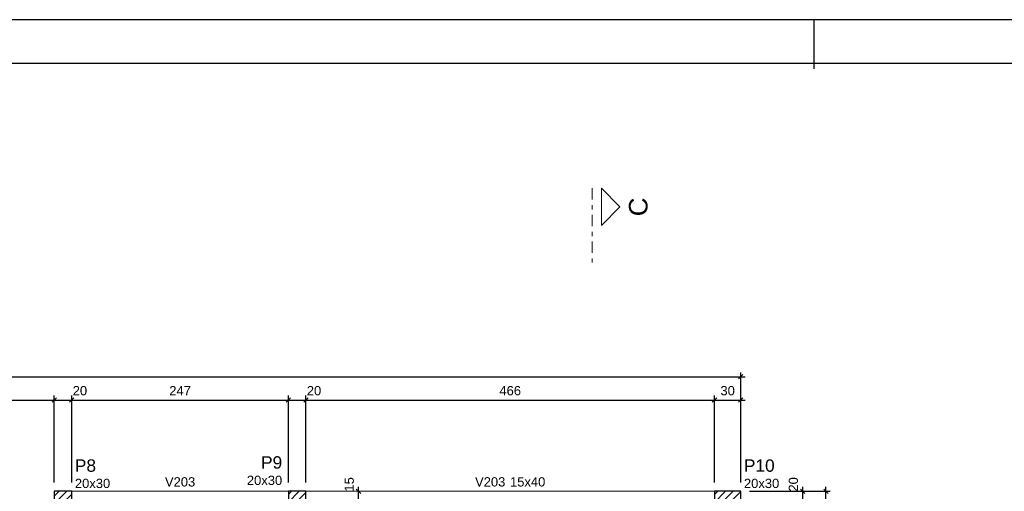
# Model space of a CAD drawing. Header units: millimetres. Extents: x 0 to 119, y 0 to 84.
# Tile 40 of 42: x 64 to 86, y 73 to 84. Entities that reach past the tile are written whole.
import ezdxf

# ---------------------------------------------------------------- set-up
doc = ezdxf.new("R2010")
doc.units = ezdxf.units.MM
doc.header["$MEASUREMENT"] = 0
doc.linetypes.add('DASHDOT', pattern=[2.54, 1.27, -0.635, 0, -0.635])
doc.linetypes.add('NULL', pattern=[0])
doc.layers.get('0').update_dxf_attribs({"lineweight": 18})
for name, color, linetype, lineweight in [('FO-Cortes', 9, 'DASHDOT', 5), ('FO-Cotas', 5, 'Continuous', 5), ('FO-Hachura pilar que passa', 19, 'Continuous', 5), ('FO-Pilares', 4, 'Continuous', 30), ('FO-Textos das vigas', 7, 'Continuous', 5), ('FO-Textos dos pilares', 7, 'Continuous', 5), ('FO-Vigas', 1, 'Continuous', 20)]:
    doc.layers.add(name, color=color, linetype=linetype, lineweight=lineweight)
doc.layers.add('SEDUC_MARF', color=1, linetype='Continuous')
doc.layers.add('SEDUC_MARGG', color=7, linetype='Continuous')
doc.styles.add('Arial', font='txt')
doc.dimstyles.new('UM_50.000000', dxfattribs={"dimtxt": 0.18, "dimasz": 0.1, "dimexe": 0.1, "dimexo": 0.2, "dimgap": 0, "dimtad": 1, "dimtih": 1, "dimtoh": 1, "dimdec": 1, "dimlfac": 50, "dimzin": 0, "dimdsep": 46, "dimtxsty": 'Standard', "dimcen": 0.09, "dimdle": 0.1, "dimadec": 1, "dimazin": 2, "dimtfac": 1, "dimtdec": 4, "dimtofl": 0, "dimtmove": 0, "dimatfit": 3, "dimfxl": 1, "dimtolj": 1, "dimarcsym": 0})

# ---------------------------------------------------------------- blocks, each defined once
blk = doc.blocks.new('_Oblique')
at = {"color": 0, "linetype": 'ByBlock', "lineweight": -2}
blk.add_line((-0.5, -0.5), (0.5, 0.5), dxfattribs=at)
blk = doc.blocks.new('*D15')
at = {"layer": 'Defpoints', "color": 0}
for p in [(64.577, 75.429), (45.077, 74.015), (64.577, 73.349)]:
    blk.add_point(p, dxfattribs=at)
at = {"layer": 'FO-Cotas', "color": 0, "lineweight": -2}
for p, q in [((45.077, 74.215), (45.077, 75.529)), ((64.577, 73.549), (64.577, 75.529)), ((44.977, 75.429), (64.677, 75.429))]:
    blk.add_line(p, q, dxfattribs=at)
at = {"layer": 'FO-Cotas', "color": 0, "lineweight": -2, "xscale": 0.1, "yscale": 0.1, "zscale": 0.1, "rotation": 180}
blk.add_blockref('_Oblique', (45.077, 75.429), dxfattribs=at)
at = {"layer": 'FO-Cotas', "color": 0, "lineweight": -2, "xscale": 0.1, "yscale": 0.1, "zscale": 0.1}
blk.add_blockref('_Oblique', (64.577, 75.429), dxfattribs=at)
at = {"layer": 'FO-Cotas', "color": 7, "insert": (54.827, 75.641), "char_height": 0.2118, "attachment_point": 5, "rotation": 0.0057, "style": 'Arial'}
blk.add_mtext('\\A1;975', dxfattribs=at)
blk = doc.blocks.new('*D16')
at = {"layer": 'Defpoints', "color": 0}
for p in [(64.977, 75.429), (64.577, 73.349), (64.977, 73.349)]:
    blk.add_point(p, dxfattribs=at)
at = {"layer": 'FO-Cotas', "color": 0, "lineweight": -2}
for p, q in [((64.577, 73.549), (64.577, 75.529)), ((64.977, 73.549), (64.977, 75.529)), ((64.477, 75.429), (65.077, 75.429))]:
    blk.add_line(p, q, dxfattribs=at)
at = {"layer": 'FO-Cotas', "color": 0, "lineweight": -2, "xscale": 0.1, "yscale": 0.1, "zscale": 0.1, "rotation": 180}
blk.add_blockref('_Oblique', (64.577, 75.429), dxfattribs=at)
at = {"layer": 'FO-Cotas', "color": 0, "lineweight": -2, "xscale": 0.1, "yscale": 0.1, "zscale": 0.1}
blk.add_blockref('_Oblique', (64.977, 75.429), dxfattribs=at)
at = {"layer": 'FO-Cotas', "color": 7, "insert": (65.162, 75.641), "char_height": 0.2118, "attachment_point": 5, "rotation": 0.0057, "style": 'Arial'}
blk.add_mtext('\\A1;20', dxfattribs=at)
blk = doc.blocks.new('*D17')
at = {"layer": 'Defpoints', "color": 0}
for p in [(69.917, 75.429), (64.977, 73.349), (69.917, 73.349)]:
    blk.add_point(p, dxfattribs=at)
at = {"layer": 'FO-Cotas', "color": 0, "lineweight": -2}
for p, q in [((64.977, 73.549), (64.977, 75.529)), ((69.917, 73.549), (69.917, 75.529)), ((64.877, 75.429), (70.017, 75.429))]:
    blk.add_line(p, q, dxfattribs=at)
at = {"layer": 'FO-Cotas', "color": 0, "lineweight": -2, "xscale": 0.1, "yscale": 0.1, "zscale": 0.1, "rotation": 180}
blk.add_blockref('_Oblique', (64.977, 75.429), dxfattribs=at)
at = {"layer": 'FO-Cotas', "color": 0, "lineweight": -2, "xscale": 0.1, "yscale": 0.1, "zscale": 0.1}
blk.add_blockref('_Oblique', (69.917, 75.429), dxfattribs=at)
at = {"layer": 'FO-Cotas', "color": 7, "insert": (67.447, 75.641), "char_height": 0.2118, "attachment_point": 5, "rotation": 0.0057, "style": 'Arial'}
blk.add_mtext('\\A1;247', dxfattribs=at)
blk = doc.blocks.new('*D18')
at = {"layer": 'Defpoints', "color": 0}
for p in [(70.317, 75.429), (69.917, 73.349), (70.317, 73.349)]:
    blk.add_point(p, dxfattribs=at)
at = {"layer": 'FO-Cotas', "color": 0, "lineweight": -2}
for p, q in [((69.917, 73.549), (69.917, 75.529)), ((70.317, 73.549), (70.317, 75.529)), ((69.817, 75.429), (70.417, 75.429))]:
    blk.add_line(p, q, dxfattribs=at)
at = {"layer": 'FO-Cotas', "color": 0, "lineweight": -2, "xscale": 0.1, "yscale": 0.1, "zscale": 0.1, "rotation": 180}
blk.add_blockref('_Oblique', (69.917, 75.429), dxfattribs=at)
at = {"layer": 'FO-Cotas', "color": 0, "lineweight": -2, "xscale": 0.1, "yscale": 0.1, "zscale": 0.1}
blk.add_blockref('_Oblique', (70.317, 75.429), dxfattribs=at)
at = {"layer": 'FO-Cotas', "color": 7, "insert": (70.502, 75.641), "char_height": 0.2118, "attachment_point": 5, "rotation": 0.0057, "style": 'Arial'}
blk.add_mtext('\\A1;20', dxfattribs=at)
blk = doc.blocks.new('*D19')
at = {"layer": 'Defpoints', "color": 0}
for p in [(79.637, 75.429), (70.317, 73.349), (79.637, 73.349)]:
    blk.add_point(p, dxfattribs=at)
at = {"layer": 'FO-Cotas', "color": 0, "lineweight": -2}
for p, q in [((70.317, 73.549), (70.317, 75.529)), ((79.637, 73.549), (79.637, 75.529)), ((70.217, 75.429), (79.737, 75.429))]:
    blk.add_line(p, q, dxfattribs=at)
at = {"layer": 'FO-Cotas', "color": 0, "lineweight": -2, "xscale": 0.1, "yscale": 0.1, "zscale": 0.1, "rotation": 180}
blk.add_blockref('_Oblique', (70.317, 75.429), dxfattribs=at)
at = {"layer": 'FO-Cotas', "color": 0, "lineweight": -2, "xscale": 0.1, "yscale": 0.1, "zscale": 0.1}
blk.add_blockref('_Oblique', (79.637, 75.429), dxfattribs=at)
at = {"layer": 'FO-Cotas', "color": 7, "insert": (74.977, 75.641), "char_height": 0.2118, "attachment_point": 5, "rotation": 0.0057, "style": 'Arial'}
blk.add_mtext('\\A1;466', dxfattribs=at)
blk = doc.blocks.new('*D20')
at = {"layer": 'Defpoints', "color": 0}
for p in [(80.237, 75.429), (79.637, 73.349), (80.237, 73.349)]:
    blk.add_point(p, dxfattribs=at)
at = {"layer": 'FO-Cotas', "color": 0, "lineweight": -2}
for p, q in [((79.637, 73.549), (79.637, 75.529)), ((80.237, 73.549), (80.237, 75.529)), ((79.537, 75.429), (80.337, 75.429))]:
    blk.add_line(p, q, dxfattribs=at)
at = {"layer": 'FO-Cotas', "color": 0, "lineweight": -2, "xscale": 0.1, "yscale": 0.1, "zscale": 0.1, "rotation": 180}
blk.add_blockref('_Oblique', (79.637, 75.429), dxfattribs=at)
at = {"layer": 'FO-Cotas', "color": 0, "lineweight": -2, "xscale": 0.1, "yscale": 0.1, "zscale": 0.1}
blk.add_blockref('_Oblique', (80.237, 75.429), dxfattribs=at)
at = {"layer": 'FO-Cotas', "color": 7, "insert": (79.937, 75.641), "char_height": 0.2118, "attachment_point": 5, "rotation": 0.0057, "style": 'Arial'}
blk.add_mtext('\\A1;30', dxfattribs=at)
blk = doc.blocks.new('*D21')
at = {"layer": 'Defpoints', "color": 0}
for p in [(80.237, 75.959), (10.937, 73.349), (80.237, 73.349)]:
    blk.add_point(p, dxfattribs=at)
at = {"layer": 'FO-Cotas', "color": 0, "lineweight": -2}
for p, q in [((10.837, 75.959), (80.337, 75.959)), ((10.937, 73.549), (10.937, 76.059)), ((80.237, 73.549), (80.237, 76.059))]:
    blk.add_line(p, q, dxfattribs=at)
at = {"layer": 'FO-Cotas', "color": 0, "lineweight": -2, "xscale": 0.1, "yscale": 0.1, "zscale": 0.1, "rotation": 180}
blk.add_blockref('_Oblique', (10.937, 75.959), dxfattribs=at)
at = {"layer": 'FO-Cotas', "color": 0, "lineweight": -2, "xscale": 0.1, "yscale": 0.1, "zscale": 0.1}
blk.add_blockref('_Oblique', (80.237, 75.959), dxfattribs=at)
at = {"layer": 'FO-Cotas', "color": 7, "insert": (45.587, 76.171), "char_height": 0.2118, "attachment_point": 5, "rotation": 0.0057, "style": 'Arial'}
blk.add_mtext('\\A1;3465', dxfattribs=at)
blk = doc.blocks.new('*D70')
at = {"layer": 'Defpoints', "color": 0}
for p in [(80.237, 73.349), (81.649, 73.349), (80.237, 72.949)]:
    blk.add_point(p, dxfattribs=at)
at = {"layer": 'FO-Cotas', "color": 0, "lineweight": -2}
for p, q in [((81.649, 72.849), (81.649, 73.449)), ((80.437, 73.349), (81.749, 73.349)), ((80.437, 72.949), (81.749, 72.949))]:
    blk.add_line(p, q, dxfattribs=at)
at = {"layer": 'FO-Cotas', "color": 0, "lineweight": -2, "xscale": 0.1, "yscale": 0.1, "zscale": 0.1}
for p, rotation in [((81.649, 73.349), 90), ((81.649, 72.949), 270)]:
    blk.add_blockref('_Oblique', p, dxfattribs=dict(at, rotation=rotation))
at = {"layer": 'FO-Cotas', "color": 7, "insert": (81.437, 73.506), "char_height": 0.2118, "attachment_point": 5, "rotation": 90, "style": 'Arial'}
blk.add_mtext('\\A1;20', dxfattribs=at)
blk = doc.blocks.new('*D73')
at = {"layer": 'Defpoints', "color": 0}
for p in [(80.237, 73.349), (82.179, 73.349), (80.237, 31.853)]:
    blk.add_point(p, dxfattribs=at)
at = {"layer": 'FO-Cotas', "color": 0, "lineweight": -2}
for p, q in [((82.179, 31.753), (82.179, 73.449)), ((80.437, 73.349), (82.279, 73.349)), ((80.437, 31.853), (82.279, 31.853))]:
    blk.add_line(p, q, dxfattribs=at)
at = {"layer": 'FO-Cotas', "color": 0, "lineweight": -2, "xscale": 0.1, "yscale": 0.1, "zscale": 0.1}
for p, rotation in [((82.179, 73.349), 90), ((82.179, 31.853), 270)]:
    blk.add_blockref('_Oblique', p, dxfattribs=dict(at, rotation=rotation))
at = {"layer": 'FO-Cotas', "color": 7, "insert": (81.967, 52.601), "char_height": 0.2118, "attachment_point": 5, "rotation": 90, "style": 'Arial'}
blk.add_mtext('\\A1;2074.8', dxfattribs=at)
blk = doc.blocks.new('*D236')
at = {"layer": 'Defpoints', "color": 0}
for p in [(71.517, 73.349), (71.517, 73.349), (71.517, 73.049)]:
    blk.add_point(p, dxfattribs=at)
at = {"layer": 'FO-Cotas', "color": 0, "lineweight": -2}
blk.add_line((71.517, 72.949), (71.517, 73.449), dxfattribs=at)
at = {"layer": 'FO-Cotas', "color": 0, "lineweight": -2, "xscale": 0.1, "yscale": 0.1, "zscale": 0.1}
for p, rotation in [((71.517, 73.349), 90), ((71.517, 73.049), 270)]:
    blk.add_blockref('_Oblique', p, dxfattribs=dict(at, rotation=rotation))
at = {"layer": 'FO-Cotas', "color": 7, "insert": (71.305, 73.506), "char_height": 0.2118, "attachment_point": 5, "rotation": 90, "style": 'Arial'}
blk.add_mtext('\\A1;15', dxfattribs=at)

msp = doc.modelspace()

# ---------------------------------------------------------------- hatches: boundary and pattern name
at = {"layer": 'FO-Hachura pilar que passa', "linetype": 'Continuous'}
h = msp.add_hatch(dxfattribs=at)
h.set_pattern_fill('ANSI31', color=19, style=0)
h.paths.add_polyline_path([(64.5766, 72.7485), (64.7766, 72.7485), (64.9766, 72.7485), (64.9766, 73.0485), (64.9766, 73.3485), (64.7766, 73.3485), (64.5766, 73.3485), (64.5766, 73.0485)])
h = msp.add_hatch(dxfattribs=at)
h.set_pattern_fill('ANSI31', color=19, style=0)
h.paths.add_polyline_path([(70.3166, 73.3485), (70.1166, 73.3485), (69.9166, 73.3485), (69.9166, 73.0485), (69.9166, 72.7485), (70.1166, 72.7485), (70.3166, 72.7485), (70.3166, 73.0485)])
h = msp.add_hatch(dxfattribs=at)
h.set_pattern_fill('ANSI31', color=19, style=0)
h.paths.add_polyline_path([(80.2372, 72.9485), (80.2372, 73.1485), (80.2372, 73.3485), (79.9372, 73.3485), (79.6372, 73.3485), (79.6372, 73.1485), (79.6372, 72.9485), (79.9372, 72.9485)])

# ---------------------------------------------------------------- linework, layer by layer
at = {"layer": 'FO-Cortes', "ltscale": 0.2}
msp.add_line((76.845, 80.2565), (76.845, 78.5621), dxfattribs=at)
at = {"layer": 'FO-Cortes', "linetype": 'Continuous', "ltscale": 0.2}
msp.add_lwpolyline([(77.0568, 80.2565), (77.0568, 79.4093), (77.4804, 79.8329), (77.0568, 80.2565)], close=True, dxfattribs=at)
at = {"layer": 'FO-Pilares'}
for points in [[(64.5766, 72.7485), (64.7766, 72.7485), (64.9766, 72.7485), (64.9766, 73.0485), (64.9766, 73.3485), (64.7766, 73.3485), (64.5766, 73.3485), (64.5766, 73.0485), (64.5766, 72.7485)], [(70.3166, 73.3485), (70.1166, 73.3485), (69.9166, 73.3485), (69.9166, 73.0485), (69.9166, 72.7485), (70.1166, 72.7485), (70.3166, 72.7485), (70.3166, 73.0485), (70.3166, 73.3485)], [(80.2372, 72.9485), (80.2372, 73.1485), (80.2372, 73.3485), (79.9372, 73.3485), (79.6372, 73.3485), (79.6372, 73.1485), (79.6372, 72.9485), (79.9372, 72.9485), (80.2372, 72.9485)]]:
    msp.add_lwpolyline(points, close=True, dxfattribs=at)
at = {"layer": 'FO-Vigas'}
for p, q in [((64.9766, 73.3485), (69.9166, 73.3485)), ((70.3166, 73.3485), (79.6372, 73.3485))]:
    msp.add_line(p, q, dxfattribs=at)
at = {"layer": 'SEDUC_MARF'}
msp.add_line((81.9015, 84.1), (81.9015, 82.9804), dxfattribs=at)
msp.add_lwpolyline([(118.9, 84.1), (0, 84.1), (0, 0), (118.9, 0)], close=True, dxfattribs=at)
at = {"layer": 'SEDUC_MARGG'}
msp.add_lwpolyline([(2.5, 1), (117.9, 1), (117.9, 83.1), (2.5, 83.1), (2.5, 1)], dxfattribs=at)

# ---------------------------------------------------------------- texts
at = {"layer": 'FO-Cortes', "linetype": 'NULL', "ltscale": 0.2, "insert": (78.1154, 79.8325), "char_height": 0.4236, "width": 0.837715, "attachment_point": 8, "rotation": 90.00021, "line_spacing_factor": 0.798, "style": 'Arial'}
msp.add_mtext('C', dxfattribs=at)
at = {"layer": 'FO-Textos das vigas', "linetype": 'NULL', "char_height": 0.2118, "line_spacing_factor": 0.798, "style": 'Arial'}
for s, insert, width, attachment_point in [('V203', (67.447, 73.4544), 1.354561, 8), ('V203', (74.866, 73.4544), 1.354561, 9), ('15x40', (74.972, 73.4544), 1.580273, 7)]:
    msp.add_mtext(s, dxfattribs=dict(at, insert=insert, width=width, attachment_point=attachment_point))
at = {"layer": 'FO-Textos dos pilares', "linetype": 'NULL', "line_spacing_factor": 0.798, "style": 'Arial'}
for s, insert, char_height, width, attachment_point in [('P8', (65.047, 73.7897), 0.2824, 0.954053, 7), ('P9', (69.776, 73.8607), 0.2824, 0.954053, 9), ('P10', (80.308, 73.7897), 0.2824, 1.387852, 7), ('20x30', (65.047, 73.4194), 0.2118, 1.580273, 7), ('20x30', (69.776, 73.4894), 0.2118, 1.580273, 9), ('20x30', (80.308, 73.4194), 0.2118, 1.580273, 7)]:
    msp.add_mtext(s, dxfattribs=dict(at, insert=insert, char_height=char_height, width=width, attachment_point=attachment_point))

# ---------------------------------------------------------------- dimensions: what is measured, and where the dimension line sits
at = {"layer": 'FO-Cotas'}
for base, p1, p2, picture, middle in [((80.2372, 75.9588), (10.9366, 73.3485), (80.2372, 73.3485), '*D21', (45.5869, 76.1706)), ((64.5766, 75.4293), (45.0766, 74.0145), (64.5766, 73.3485), '*D15', (54.8266, 75.6411)), ((64.9766, 75.4293), (64.5766, 73.3485), (64.9766, 73.3485), '*D16', (65.1619, 75.6411)), ((69.9166, 75.4293), (64.9766, 73.3485), (69.9166, 73.3485), '*D17', (67.4466, 75.6411)), ((70.3166, 75.4293), (69.9166, 73.3485), (70.3166, 73.3485), '*D18', (70.5019, 75.6411)), ((79.6372, 75.4293), (70.3166, 73.3485), (79.6372, 73.3485), '*D19', (74.9769, 75.6411)), ((80.2372, 75.4293), (79.6372, 73.3485), (80.2372, 73.3485), '*D20', (79.9372, 75.6411))]:
    dim = msp.add_linear_dim(base=base, p1=p1, p2=p2, dimstyle='UM_50.000000', override={"dimtxt": 0.2118, "dimasz": 0.1, "dimexe": 0.1, "dimexo": 0.2, "dimtad": 1, "dimtih": 0, "dimtoh": 0, "dimdec": 1, "dimlfac": 50, "dimzin": 8, "dimtxsty": 'Arial', "dimblk": 'Oblique', "dimblk1": 'Oblique', "dimblk2": 'Oblique', "dimsah": 1, "dimdle": 0.1, "dimse1": 0, "dimse2": 0, "dimclrt": 7, "dimadec": 1, "dimazin": 3, "dimtmove": 2, "dimldrblk": 'Oblique'}, dxfattribs=at)
    dim.commit()
    dim.dimension.update_dxf_attribs({"geometry": picture, "text_midpoint": middle, "dimtype": 160, "text_rotation": 0.00573})
for base, p1, p2, override, picture, middle in [((71.5166, 73.3485), (71.5166, 73.0485), (71.5166, 73.3485), {"dimtxt": 0.2118, "dimasz": 0.1, "dimexe": 0.1, "dimexo": 0.2, "dimtad": 1, "dimtih": 0, "dimtoh": 0, "dimdec": 1, "dimlfac": 50, "dimzin": 8, "dimtxsty": 'Arial', "dimblk": 'Oblique', "dimblk1": 'Oblique', "dimblk2": 'Oblique', "dimsah": 1, "dimdle": 0.1, "dimse1": 1, "dimse2": 1, "dimclrt": 7, "dimadec": 1, "dimazin": 3, "dimtmove": 2, "dimldrblk": 'Oblique'}, '*D236', (71.3048, 73.5058)), ((81.6492, 73.3485), (80.2372, 72.9485), (80.2372, 73.3485), {"dimtxt": 0.2118, "dimasz": 0.1, "dimexe": 0.1, "dimexo": 0.2, "dimtad": 1, "dimtih": 0, "dimtoh": 0, "dimdec": 1, "dimlfac": 50, "dimzin": 8, "dimtxsty": 'Arial', "dimblk": 'Oblique', "dimblk1": 'Oblique', "dimblk2": 'Oblique', "dimsah": 1, "dimdle": 0.1, "dimse1": 0, "dimse2": 0, "dimclrt": 7, "dimadec": 1, "dimazin": 3, "dimtmove": 2, "dimldrblk": 'Oblique'}, '*D70', (81.4374, 73.5058)), ((82.1787, 73.3485), (80.2372, 31.8533), (80.2372, 73.3485), {"dimtxt": 0.2118, "dimasz": 0.1, "dimexe": 0.1, "dimexo": 0.2, "dimtad": 1, "dimtih": 0, "dimtoh": 0, "dimdec": 1, "dimlfac": 50, "dimzin": 8, "dimtxsty": 'Arial', "dimblk": 'Oblique', "dimblk1": 'Oblique', "dimblk2": 'Oblique', "dimsah": 1, "dimdle": 0.1, "dimse1": 0, "dimse2": 0, "dimclrt": 7, "dimadec": 1, "dimazin": 3, "dimtmove": 2, "dimldrblk": 'Oblique'}, '*D73', (81.9669, 52.6009))]:
    dim = msp.add_linear_dim(base=base, p1=p1, p2=p2, angle=90, dimstyle='UM_50.000000', override=override, dxfattribs=at)
    dim.commit()
    dim.dimension.update_dxf_attribs({"geometry": picture, "text_midpoint": middle, "dimtype": 160, "text_rotation": 90})

doc.saveas('drawing.dxf')
